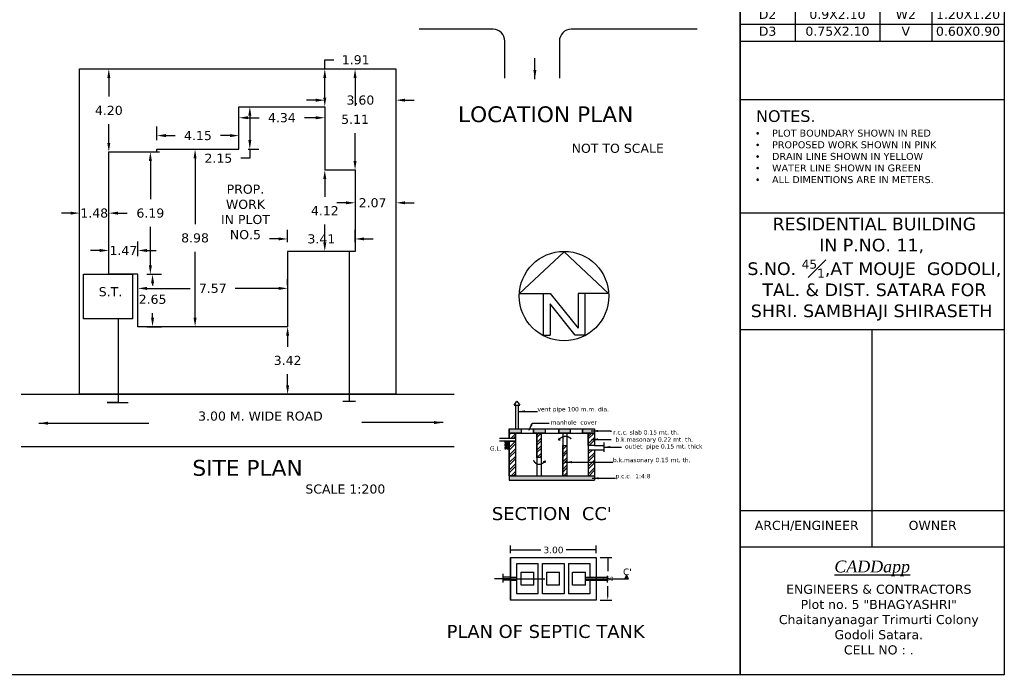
# Model space of a CAD drawing. Header units: metres. Extents: x 222 to 552, y 416 to 3628.
# Tile 4 of 5: x 527 to 552, y 416 to 432. Entities that reach past the tile are written whole.
import ezdxf

# ---------------------------------------------------------------- set-up
doc = ezdxf.new("R2010")
doc.units = ezdxf.units.M
doc.header["$MEASUREMENT"] = 0
doc.linetypes.add('ACAD_ISO03W100', pattern=[30, 12, -18])
doc.layers.add('1', color=255, linetype='Continuous')
doc.layers.add('TEXT', color=7, linetype='Continuous')
doc.styles.get("Standard").update_dxf_attribs({"font": 'verdana.ttf', "height": 0.23})
doc.dimstyles.get("Standard").update_dxf_attribs({"dimtxt": 0.23, "dimasz": 0.23, "dimexe": 0.23, "dimexo": 0.23, "dimgap": 0.23, "dimtad": 0, "dimtih": 1, "dimtoh": 1, "dimzin": 0, "dimdsep": 46, "dimtxsty": 'Standard', "dimcen": 0.23, "dimadec": 0, "dimazin": 0, "dimtfac": 1, "dimtofl": 0, "dimtmove": 0, "dimatfit": 3, "dimfxl": 0.18, "dimtolj": 1, "dimtzin": 0, "dimarcsym": 0})

# ---------------------------------------------------------------- blocks, each defined once
blk = doc.blocks.new('*D2')
at = {"color": 0, "lineweight": -2, "transparency": 16777216}
for p, q in [((533.727, 424.2), (533.727, 423.924)), ((533.727, 422.949), (533.727, 423.225))]:
    blk.add_line(p, q, dxfattribs=at)
at = {"color": 0, "transparency": 16777216}
for points in [[(533.689, 424.2), (533.765, 424.2), (533.727, 424.43)], [(533.689, 422.949), (533.765, 422.949), (533.727, 422.719)]]:
    blk.add_solid(points, dxfattribs=at)
at = {"layer": 'Defpoints', "color": 0, "transparency": 16777216}
for p in [(533.727, 424.43), (533.727, 422.719), (533.727, 422.719)]:
    blk.add_point(p, dxfattribs=at)
at = {"color": 0, "transparency": 16777216, "insert": (533.727, 423.575), "char_height": 0.23, "attachment_point": 5}
blk.add_mtext('\\A1;3.42', dxfattribs=at)
blk = doc.blocks.new('*D3')
at = {"color": 0, "lineweight": -2, "transparency": 16777216}
for p, q in [((529.942, 425.507), (529.942, 425.629)), ((530.172, 425.399), (531.267, 425.399)), ((533.497, 425.399), (532.402, 425.399)), ((533.727, 425.48), (533.727, 425.629))]:
    blk.add_line(p, q, dxfattribs=at)
at = {"color": 0, "transparency": 16777216}
for points in [[(530.172, 425.437), (530.172, 425.36), (529.942, 425.399)], [(533.497, 425.437), (533.497, 425.36), (533.727, 425.399)]]:
    blk.add_solid(points, dxfattribs=at)
at = {"layer": 'Defpoints', "color": 0, "transparency": 16777216}
for p in [(529.942, 425.399), (529.942, 425.277), (533.727, 425.25)]:
    blk.add_point(p, dxfattribs=at)
at = {"color": 0, "transparency": 16777216, "insert": (531.835, 425.399), "char_height": 0.23, "attachment_point": 5}
blk.add_mtext('\\A1;7.57', dxfattribs=at)
blk = doc.blocks.new('*D4')
at = {"color": 0, "lineweight": -2, "transparency": 16777216}
for p, q in [((530.172, 425.755), (530.543, 425.755)), ((530.313, 425.525), (530.313, 425.471)), ((530.313, 424.66), (530.313, 424.771)), ((530.172, 424.43), (530.543, 424.43))]:
    blk.add_line(p, q, dxfattribs=at)
at = {"color": 0, "transparency": 16777216}
for points in [[(530.274, 425.525), (530.351, 425.525), (530.313, 425.755)], [(530.274, 424.66), (530.351, 424.66), (530.313, 424.43)]]:
    blk.add_solid(points, dxfattribs=at)
at = {"layer": 'Defpoints', "color": 0, "transparency": 16777216}
for p in [(529.942, 425.755), (529.942, 424.43), (530.313, 424.43)]:
    blk.add_point(p, dxfattribs=at)
at = {"color": 0, "transparency": 16777216, "insert": (530.313, 425.121), "char_height": 0.23, "attachment_point": 5}
blk.add_mtext('\\A1;2.65', dxfattribs=at)
blk = doc.blocks.new('*D5')
at = {"color": 0, "lineweight": -2, "transparency": 16777216}
for p, q in [((534.667, 428.165), (534.667, 427.713)), ((534.667, 426.565), (534.667, 427.018))]:
    blk.add_line(p, q, dxfattribs=at)
at = {"color": 0, "transparency": 16777216}
for points in [[(534.629, 428.165), (534.705, 428.165), (534.667, 428.395)], [(534.629, 426.565), (534.705, 426.565), (534.667, 426.335)]]:
    blk.add_solid(points, dxfattribs=at)
at = {"layer": 'Defpoints', "color": 0, "transparency": 16777216}
for p in [(534.667, 428.395), (534.667, 426.335), (534.667, 426.335)]:
    blk.add_point(p, dxfattribs=at)
at = {"color": 0, "transparency": 16777216, "insert": (534.667, 427.365), "char_height": 0.23, "attachment_point": 5}
blk.add_mtext('\\A1;4.12', dxfattribs=at)
blk = doc.blocks.new('*D6')
at = {"color": 0, "lineweight": -2, "transparency": 16777216}
for p, q in [((533.497, 426.65), (533.267, 426.65)), ((533.727, 426.565), (533.727, 426.88)), ((535.432, 426.565), (535.432, 426.88)), ((535.662, 426.65), (535.892, 426.65))]:
    blk.add_line(p, q, dxfattribs=at)
at = {"color": 0, "transparency": 16777216}
for points in [[(533.497, 426.688), (533.497, 426.612), (533.727, 426.65)], [(535.662, 426.688), (535.662, 426.612), (535.432, 426.65)]]:
    blk.add_solid(points, dxfattribs=at)
at = {"layer": 'Defpoints', "color": 0, "transparency": 16777216}
for p in [(533.727, 426.65), (533.727, 426.335), (535.432, 426.335)]:
    blk.add_point(p, dxfattribs=at)
at = {"color": 0, "transparency": 16777216, "insert": (534.58, 426.65), "char_height": 0.23, "attachment_point": 5}
blk.add_mtext('\\A1;3.41', dxfattribs=at)
blk = doc.blocks.new('*D7')
at = {"color": 0, "lineweight": -2, "transparency": 16777216}
for p, q in [((528.239, 427.303), (528.009, 427.303)), ((529.437, 427.303), (529.667, 427.303))]:
    blk.add_line(p, q, dxfattribs=at)
at = {"color": 0, "transparency": 16777216}
for points in [[(528.239, 427.341), (528.239, 427.264), (528.469, 427.303)], [(529.437, 427.341), (529.437, 427.264), (529.207, 427.303)]]:
    blk.add_solid(points, dxfattribs=at)
at = {"layer": 'Defpoints', "color": 0, "transparency": 16777216}
for p in [(528.469, 427.303), (528.469, 427.303), (529.207, 427.303)]:
    blk.add_point(p, dxfattribs=at)
at = {"color": 0, "transparency": 16777216, "insert": (528.838, 427.303), "char_height": 0.23, "attachment_point": 5}
blk.add_mtext('\\A1;1.48', dxfattribs=at)
blk = doc.blocks.new('*D8')
at = {"color": 0, "lineweight": -2, "transparency": 16777216}
for p, q in [((529.207, 430.722), (529.207, 430.251)), ((529.207, 429.08), (529.207, 429.551))]:
    blk.add_line(p, q, dxfattribs=at)
at = {"color": 0, "transparency": 16777216}
for points in [[(529.169, 430.722), (529.245, 430.722), (529.207, 430.952)], [(529.169, 429.08), (529.245, 429.08), (529.207, 428.85)]]:
    blk.add_solid(points, dxfattribs=at)
at = {"layer": 'Defpoints', "color": 0, "transparency": 16777216}
for p in [(529.207, 430.952), (529.207, 430.952), (529.207, 428.85)]:
    blk.add_point(p, dxfattribs=at)
at = {"color": 0, "transparency": 16777216, "insert": (529.207, 429.901), "char_height": 0.23, "attachment_point": 5}
blk.add_mtext('\\A1;4.20', dxfattribs=at)
blk = doc.blocks.new('*D9')
at = {"color": 0, "lineweight": -2, "transparency": 16777216}
for p, q in [((530.422, 429.15), (530.422, 429.494)), ((532.497, 429.15), (532.497, 429.494)), ((530.652, 429.264), (530.887, 429.264)), ((532.267, 429.264), (532.032, 429.264))]:
    blk.add_line(p, q, dxfattribs=at)
at = {"color": 0, "transparency": 16777216}
for points in [[(530.652, 429.303), (530.652, 429.226), (530.422, 429.264)], [(532.267, 429.303), (532.267, 429.226), (532.497, 429.264)]]:
    blk.add_solid(points, dxfattribs=at)
at = {"layer": 'Defpoints', "color": 0, "transparency": 16777216}
for p in [(532.497, 429.264), (530.422, 428.92), (532.497, 428.92)]:
    blk.add_point(p, dxfattribs=at)
at = {"color": 0, "transparency": 16777216, "insert": (531.46, 429.264), "char_height": 0.23, "attachment_point": 5}
blk.add_mtext('\\A1;4.15', dxfattribs=at)
blk = doc.blocks.new('*D10')
at = {"color": 0, "lineweight": -2, "transparency": 16777216}
for p, q in [((532.727, 429.716), (533.006, 429.716)), ((534.437, 429.716), (534.158, 429.716))]:
    blk.add_line(p, q, dxfattribs=at)
at = {"color": 0, "transparency": 16777216}
for points in [[(532.727, 429.755), (532.727, 429.678), (532.497, 429.716)], [(534.437, 429.755), (534.437, 429.678), (534.667, 429.716)]]:
    blk.add_solid(points, dxfattribs=at)
at = {"layer": 'Defpoints', "color": 0, "transparency": 16777216}
for p in [(532.497, 429.716), (534.667, 429.716), (534.667, 429.716)]:
    blk.add_point(p, dxfattribs=at)
at = {"color": 0, "transparency": 16777216, "insert": (533.582, 429.716), "char_height": 0.23, "attachment_point": 5}
blk.add_mtext('\\A1;4.34', dxfattribs=at)
blk = doc.blocks.new('*D11')
at = {"color": 0, "lineweight": -2, "transparency": 16777216}
for p, q in [((532.727, 429.995), (533.002, 429.995)), ((532.772, 429.765), (532.772, 429.15)), ((532.727, 428.92), (533.002, 428.92)), ((532.772, 428.92), (532.772, 428.69)), ((532.772, 428.69), (532.542, 428.69))]:
    blk.add_line(p, q, dxfattribs=at)
at = {"color": 0, "transparency": 16777216}
for points in [[(532.734, 429.765), (532.81, 429.765), (532.772, 429.995)], [(532.734, 429.15), (532.81, 429.15), (532.772, 428.92)]]:
    blk.add_solid(points, dxfattribs=at)
at = {"layer": 'Defpoints', "color": 0, "transparency": 16777216}
for p in [(532.497, 429.995), (532.497, 428.92), (532.772, 428.92)]:
    blk.add_point(p, dxfattribs=at)
at = {"color": 0, "transparency": 16777216, "insert": (531.977, 428.69), "char_height": 0.23, "attachment_point": 5}
blk.add_mtext('\\A1;2.15', dxfattribs=at)
blk = doc.blocks.new('*D12')
at = {"color": 0, "lineweight": -2, "transparency": 16777216}
for p, q in [((530.045, 428.85), (530.487, 428.85)), ((530.257, 428.62), (530.257, 427.652)), ((530.257, 425.985), (530.257, 426.953)), ((530.172, 425.755), (530.487, 425.755))]:
    blk.add_line(p, q, dxfattribs=at)
at = {"color": 0, "transparency": 16777216}
for points in [[(530.219, 428.62), (530.296, 428.62), (530.257, 428.85)], [(530.219, 425.985), (530.296, 425.985), (530.257, 425.755)]]:
    blk.add_solid(points, dxfattribs=at)
at = {"layer": 'Defpoints', "color": 0, "transparency": 16777216}
for p in [(529.815, 428.85), (530.257, 428.85), (529.942, 425.755)]:
    blk.add_point(p, dxfattribs=at)
at = {"color": 0, "transparency": 16777216, "insert": (530.257, 427.303), "char_height": 0.23, "attachment_point": 5}
blk.add_mtext('\\A1;6.19', dxfattribs=at)
blk = doc.blocks.new('*D13')
at = {"color": 0, "lineweight": -2, "transparency": 16777216}
for p, q in [((529.207, 426.297), (529.207, 426.588)), ((529.942, 426.215), (529.942, 426.588)), ((528.977, 426.358), (528.747, 426.358)), ((530.172, 426.358), (530.402, 426.358))]:
    blk.add_line(p, q, dxfattribs=at)
at = {"color": 0, "transparency": 16777216}
for points in [[(528.977, 426.396), (528.977, 426.32), (529.207, 426.358)], [(530.172, 426.396), (530.172, 426.32), (529.942, 426.358)]]:
    blk.add_solid(points, dxfattribs=at)
at = {"layer": 'Defpoints', "color": 0, "transparency": 16777216}
for p in [(529.942, 426.358), (529.207, 426.067), (529.942, 425.985)]:
    blk.add_point(p, dxfattribs=at)
at = {"color": 0, "transparency": 16777216, "insert": (529.575, 426.358), "char_height": 0.23, "attachment_point": 5}
blk.add_mtext('\\A1;1.47', dxfattribs=at)
blk = doc.blocks.new('*D14')
at = {"color": 0, "lineweight": -2, "transparency": 16777216}
for p, q in [((531.387, 428.69), (531.387, 427.025)), ((531.387, 424.66), (531.387, 426.325))]:
    blk.add_line(p, q, dxfattribs=at)
at = {"color": 0, "transparency": 16777216}
for points in [[(531.349, 428.69), (531.425, 428.69), (531.387, 428.92)], [(531.349, 424.66), (531.425, 424.66), (531.387, 424.43)]]:
    blk.add_solid(points, dxfattribs=at)
at = {"layer": 'Defpoints', "color": 0, "transparency": 16777216}
for p in [(531.387, 428.92), (531.387, 428.92), (531.387, 424.43)]:
    blk.add_point(p, dxfattribs=at)
at = {"color": 0, "transparency": 16777216, "insert": (531.387, 426.675), "char_height": 0.23, "attachment_point": 5}
blk.add_mtext('\\A1;8.98', dxfattribs=at)
blk = doc.blocks.new('*D15')
at = {"color": 0, "lineweight": -2, "transparency": 16777216}
for p, q in [((534.667, 430.952), (534.667, 431.182)), ((534.667, 431.182), (534.897, 431.182)), ((534.667, 430.225), (534.667, 430.722))]:
    blk.add_line(p, q, dxfattribs=at)
at = {"color": 0, "transparency": 16777216}
for points in [[(534.629, 430.722), (534.705, 430.722), (534.667, 430.952)], [(534.629, 430.225), (534.705, 430.225), (534.667, 429.995)]]:
    blk.add_solid(points, dxfattribs=at)
at = {"layer": 'Defpoints', "color": 0, "transparency": 16777216}
for p in [(534.667, 430.952), (534.667, 430.952), (534.667, 429.995)]:
    blk.add_point(p, dxfattribs=at)
at = {"color": 0, "transparency": 16777216, "insert": (535.448, 431.182), "char_height": 0.23, "attachment_point": 5}
blk.add_mtext('\\A1;1.91', dxfattribs=at)
blk = doc.blocks.new('*D16')
at = {"color": 0, "lineweight": -2, "transparency": 16777216}
for p, q in [((535.432, 430.722), (535.432, 430.021)), ((535.432, 428.625), (535.432, 429.326))]:
    blk.add_line(p, q, dxfattribs=at)
at = {"color": 0, "transparency": 16777216}
for points in [[(535.394, 430.722), (535.47, 430.722), (535.432, 430.952)], [(535.394, 428.625), (535.47, 428.625), (535.432, 428.395)]]:
    blk.add_solid(points, dxfattribs=at)
at = {"layer": 'Defpoints', "color": 0, "transparency": 16777216}
for p in [(535.432, 430.952), (535.432, 430.952), (535.432, 428.395)]:
    blk.add_point(p, dxfattribs=at)
at = {"color": 0, "transparency": 16777216, "insert": (535.432, 429.674), "char_height": 0.23, "attachment_point": 5}
blk.add_mtext('\\A1;5.11', dxfattribs=at)
blk = doc.blocks.new('*D17')
at = {"color": 0, "lineweight": -2, "transparency": 16777216}
for p, q in [((534.667, 430.225), (534.667, 430.391)), ((534.437, 430.161), (534.207, 430.161)), ((536.467, 430.308), (536.467, 429.931)), ((536.697, 430.161), (536.927, 430.161))]:
    blk.add_line(p, q, dxfattribs=at)
at = {"color": 0, "transparency": 16777216}
for points in [[(534.437, 430.199), (534.437, 430.122), (534.667, 430.161)], [(536.697, 430.199), (536.697, 430.122), (536.467, 430.161)]]:
    blk.add_solid(points, dxfattribs=at)
at = {"layer": 'Defpoints', "color": 0, "transparency": 16777216}
for p in [(536.467, 430.538), (536.467, 430.161), (534.667, 429.995)]:
    blk.add_point(p, dxfattribs=at)
at = {"color": 0, "transparency": 16777216, "insert": (535.567, 430.161), "char_height": 0.23, "attachment_point": 5}
blk.add_mtext('\\A1;3.60', dxfattribs=at)
blk = doc.blocks.new('*D18')
at = {"color": 0, "lineweight": -2, "transparency": 16777216}
for p, q in [((535.202, 427.564), (534.972, 427.564)), ((536.697, 427.564), (536.927, 427.564))]:
    blk.add_line(p, q, dxfattribs=at)
at = {"color": 0, "transparency": 16777216}
for points in [[(535.202, 427.602), (535.202, 427.526), (535.432, 427.564)], [(536.697, 427.602), (536.697, 427.526), (536.467, 427.564)]]:
    blk.add_solid(points, dxfattribs=at)
at = {"layer": 'Defpoints', "color": 0, "transparency": 16777216}
for p in [(535.432, 427.564), (536.467, 427.564), (536.467, 427.564)]:
    blk.add_point(p, dxfattribs=at)
at = {"color": 0, "transparency": 16777216, "insert": (535.875, 427.564), "char_height": 0.23, "attachment_point": 5}
blk.add_mtext('\\A1;2.07', dxfattribs=at)
blk = doc.blocks.new('North Arrow')
for p, q in [((0, 0), (-12.86, -11.999)), ((0, 0), (12.782, -11.999)), ((-12.86, -11.999), (-6, -11.999)), ((-6, -11.999), (-6, -23.999)), ((-6, -11.999), (-4, -11.999)), ((-4, -11.999), (4, -21.999)), ((4, -11.999), (4, -21.999)), ((6, -11.999), (4, -11.999)), ((12.782, -11.999), (6, -11.999)), ((6, -11.999), (6, -23.999)), ((3.195, -23.996), (-4, -15.002)), ((-4, -15.002), (-4, -23.999)), ((-6, -23.999), (-4, -23.999)), ((6, -23.999), (3.195, -23.999))]:
    blk.add_line(p, q)
blk.add_circle((-0.013, -12.745), 12.885)
blk = doc.blocks.new('*T53')
at = {"color": 0, "linetype": 'ByBlock', "lineweight": -2}
for p, q in [((0, 0), (6.68, 0)), ((0, 0), (0, -2.028)), ((6.68, 0), (6.68, -2.028)), ((0, -0.427), (6.68, -0.427)), ((1.391, -0.427), (1.391, -2.028)), ((3.534, -0.427), (3.534, -2.028)), ((4.845, -0.427), (4.845, -2.028)), ((0, -1.174), (6.68, -1.174)), ((0, -1.601), (6.68, -1.601)), ((0, -2.028), (6.68, -2.028))]:
    blk.add_line(p, q, dxfattribs=at)
at = {"color": 0, "char_height": 0.23}
for s, insert, width, attachment_point in [('DOORS & WINDOWS SCHEDULE.', (3.34, -0.213), 6.56, 5), ('D1', (0.695, -0.8), 1.2707, 5), ('1.00X2.10', (2.462, -0.8), 2.02285, 5), ('W1', (4.189, -0.8), 1.19178, 5), ('1.50X1.20', (5.763, -0.8), 1.71467, 5), ('D2', (0.695, -1.234), 1.2707, 2), ('0.9X2.10', (2.462, -1.234), 2.02285, 2), ('W2', (4.189, -1.234), 1.19178, 2), ('1.20X1.20', (5.763, -1.234), 1.71467, 2), ('D3', (0.695, -1.661), 1.2707, 2), ('0.75X2.10', (2.462, -1.661), 2.02285, 2), ('V', (4.189, -1.661), 1.19178, 2), ('0.60X0.90', (5.763, -1.661), 1.71467, 2)]:
    blk.add_mtext(s, dxfattribs=dict(at, insert=insert, width=width, attachment_point=attachment_point))
blk = doc.blocks.new('A$C4F285BAD')
at = {"linetype": 'ACAD_ISO03W100', "lineweight": -2, "ltscale": 0.6}
h = blk.add_hatch(color=0, dxfattribs=at)
h.paths.add_polyline_path([(2.194, 7.198), (2.622, 7.198), (2.622, 7.348), (2.194, 7.348)])
h.paths.add_polyline_path([(3.054, 7.198), (3.455, 7.198), (3.455, 7.348), (3.054, 7.348)])
h.paths.add_polyline_path([(3.942, 7.198), (4.342, 7.198), (4.342, 7.348), (3.942, 7.348)])
h.paths.add_polyline_path([(4.766, 7.198), (5.194, 7.198), (5.194, 7.348), (4.766, 7.348)])
h = blk.add_hatch(dxfattribs=at)
h.set_pattern_fill('ANSI32', color=0, scale=0.5, style=0)
h.set_pattern_definition([(45, (-279.80312, -5874.74036), (-0.1325825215, 0.1325825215), []), (45, (-279.71473, -5874.74036), (-0.1325825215, 0.1325825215), [])])
h.paths.add_polyline_path([(2.194, 5.698), (2.414, 5.698), (2.414, 6.914), (2.194, 6.914)])
h.paths.add_polyline_path([(2.414, 7.014), (2.414, 7.198), (2.194, 7.198), (2.194, 7.014)])
h.paths.add_polyline_path([(3.164, 6.342), (3.314, 6.342), (3.314, 7.198), (3.164, 7.198)])
h.paths.add_polyline_path([(4.224, 6.767), (4.074, 6.767), (4.074, 5.698), (4.224, 5.698)])
h.paths.add_polyline_path([(5.194, 7.198), (4.974, 7.198), (4.974, 6.758), (5.194, 6.758)])
h.paths.add_polyline_path([(5.194, 6.608), (4.974, 6.608), (4.974, 5.698), (5.194, 5.698)])
h = blk.add_hatch(dxfattribs=at)
h.set_pattern_fill('EARTH', color=0, scale=0.2, style=0)
h.set_pattern_definition([(0, (-279.80312, -5874.74036), (0.05, 0.05), [0.05, -0.05]), (0, (-279.80312, -5874.72161), (0.05, 0.05), [0.05, -0.05]), (0, (-279.80312, -5874.70286), (0.05, 0.05), [0.05, -0.05]), (90, (-279.79687, -5874.69661), (-0.05, 0.05), [0.05, -0.05]), (90, (-279.77812, -5874.69661), (-0.05, 0.05), [0.05, -0.05]), (90, (-279.75937, -5874.69661), (-0.05, 0.05), [0.05, -0.05])])
h.paths.add_polyline_path([(2.194, 6.914), (2.043, 6.914), (2.043, 6.632), (2.194, 6.632)])
blk.add_hatch(color=0, dxfattribs=at).paths.add_polyline_path([(5.194, 5.698), (4.974, 5.698), (2.194, 5.698), (2.194, 5.548), (5.194, 5.548)])
at = {"color": 0, "linetype": 'ACAD_ISO03W100', "lineweight": -2, "ltscale": 0.6}
for p, q in [((2.37, 8.183), (2.469, 8.321)), ((2.469, 8.321), (2.571, 8.183)), ((2.425, 8.183), (2.37, 8.183)), ((2.37, 8.183), (2.571, 8.183)), ((2.425, 7.348), (2.425, 8.183)), ((2.525, 7.348), (2.525, 8.183)), ((2.194, 7.348), (2.194, 7.014)), ((2.194, 7.348), (5.194, 7.348)), ((2.622, 7.348), (2.622, 7.198)), ((3.054, 7.348), (3.054, 7.198)), ((3.455, 7.348), (3.455, 7.198)), ((3.942, 7.348), (3.942, 7.198)), ((4.342, 7.348), (4.342, 7.198)), ((4.766, 7.348), (4.766, 7.198)), ((5.194, 7.348), (5.194, 6.758)), ((2.414, 7.014), (1.853, 7.014)), ((2.194, 7.198), (5.194, 7.198)), ((2.414, 7.198), (2.414, 5.698)), ((2.865, 7.198), (2.865, 7.198)), ((3.164, 7.198), (3.164, 5.698)), ((3.314, 7.198), (3.314, 5.698)), ((3.945, 7.018), (3.927, 6.959)), ((3.927, 6.959), (3.982, 6.959)), ((4.074, 7.198), (4.074, 5.698)), ((4.224, 7.198), (4.224, 5.698)), ((4.974, 7.198), (4.974, 5.698)), ((2.414, 6.914), (1.853, 6.914)), ((2.194, 6.914), (2.194, 5.548)), ((5.194, 6.758), (4.974, 6.758)), ((4.974, 6.608), (5.517, 6.608)), ((5.194, 6.914), (5.194, 6.758)), ((5.194, 6.758), (5.517, 6.758)), ((5.194, 6.608), (5.194, 5.548)), ((5.517, 6.873), (5.517, 6.543)), ((3.398, 6.203), (3.459, 6.219)), ((3.459, 6.219), (3.442, 6.158)), ((2.194, 5.698), (5.194, 5.698)), ((2.194, 5.548), (5.194, 5.548)), ((2.244, 2.981), (2.244, 3.25)), ((5.244, 2.981), (5.244, 3.25)), ((2.244, 3.1), (3.303, 3.1)), ((5.244, 3.1), (4.2, 3.1)), ((5.394, 2.831), (5.805, 2.831)), ((5.655, 2.831), (5.655, 2.348)), ((4.874, 2.081), (6.39, 2.081)), ((6.316, 2.213), (6.251, 2.081)), ((6.39, 2.081), (6.316, 2.213)), ((6.316, 2.213), (6.316, 2.081)), ((5.655, 1.481), (5.655, 1.814)), ((5.394, 1.331), (5.805, 1.331))]:
    blk.add_line(p, q, dxfattribs=at)
at = {"color": 0, "lineweight": -2, "ltscale": 0.6}
for p, q in [((2.244, 2.831), (5.244, 2.831)), ((2.244, 1.331), (2.244, 2.831)), ((2.244, 2.831), (2.244, 1.331)), ((5.244, 2.831), (5.244, 1.331)), ((2.464, 2.611), (3.214, 2.611)), ((2.464, 1.551), (2.464, 2.611)), ((3.214, 1.551), (3.214, 2.611)), ((3.364, 2.611), (4.124, 2.611)), ((3.364, 1.551), (3.364, 2.611)), ((4.124, 2.611), (4.124, 1.551)), ((4.274, 2.611), (5.024, 2.611)), ((4.274, 2.611), (4.274, 1.551)), ((5.024, 2.611), (5.024, 2.134)), ((2.244, 2.081), (1.675, 2.081)), ((1.972, 2.255), (1.972, 2.028)), ((2.244, 2.134), (1.972, 2.134)), ((2.244, 2.134), (2.464, 2.134)), ((2.614, 2.311), (3.064, 2.311)), ((2.614, 1.851), (2.614, 2.311)), ((3.064, 1.851), (3.064, 2.311)), ((3.514, 2.311), (3.964, 2.311)), ((3.514, 1.851), (3.514, 2.311)), ((3.964, 1.851), (3.964, 2.311)), ((4.424, 2.311), (4.874, 2.311)), ((4.424, 1.851), (4.424, 2.311)), ((4.874, 1.851), (4.874, 2.311)), ((4.874, 2.134), (5.638, 2.134)), ((5.641, 2.188), (5.641, 1.946)), ((2.244, 2.028), (1.972, 2.028)), ((1.972, 2.028), (1.972, 1.946)), ((2.244, 2.028), (2.464, 2.028)), ((3.064, 1.851), (2.614, 1.851)), ((3.964, 1.851), (3.514, 1.851)), ((4.874, 1.851), (4.424, 1.851)), ((4.874, 2.028), (5.638, 2.028)), ((5.024, 2.028), (5.024, 1.551)), ((3.214, 1.551), (2.464, 1.551)), ((4.124, 1.551), (3.364, 1.551)), ((5.024, 1.551), (4.274, 1.551)), ((5.244, 1.331), (2.244, 1.331))]:
    blk.add_line(p, q, dxfattribs=at)
at = {"color": 0, "linetype": 'ACAD_ISO03W100', "lineweight": -2, "ltscale": 0.1}
blk.add_line((2.244, 2.081), (4.874, 2.081), dxfattribs=at)
at = {"color": 0, "linetype": 'ACAD_ISO03W100', "lineweight": -2, "ltscale": 0.6}
for points in [[(2.194, 7.348), (2.622, 7.348), (2.622, 7.198), (2.194, 7.198)], [(3.054, 7.348), (3.455, 7.348), (3.455, 7.198), (3.054, 7.198)], [(3.942, 7.348), (4.342, 7.348), (4.342, 7.198), (3.942, 7.198)], [(4.766, 7.348), (5.194, 7.348), (5.194, 7.198), (4.766, 7.198)], [(2.194, 7.198), (2.414, 7.198), (2.414, 7.014), (2.194, 7.014)], [(3.164, 7.198), (3.314, 7.198), (3.314, 6.342), (3.164, 6.342)], [(4.974, 7.198), (5.194, 7.198), (5.194, 6.758), (4.974, 6.758)], [(2.194, 6.914), (2.414, 6.914), (2.414, 5.698), (2.194, 5.698)], [(4.074, 6.767), (4.224, 6.767), (4.224, 5.698), (4.074, 5.698)]]:
    blk.add_lwpolyline(points, close=True, dxfattribs=at)
for points in [[(3.927, 6.959), (3.972, 7.004), (4.038, 7.053), (4.114, 7.083), (4.224, 7.083), (4.31, 7.051), (4.346, 7.018), (4.361, 7.002)], [(3.459, 6.219), (3.408, 6.165), (3.355, 6.126), (3.207, 6.097), (3.089, 6.184), (3.058, 6.241)]]:
    blk.add_spline(points, degree=3, dxfattribs=at)
for points in [[(2.334, 3.115), (2.334, 3.085), (2.244, 3.1)], [(5.154, 3.115), (5.154, 3.085), (5.244, 3.1)], [(5.64, 2.741), (5.67, 2.741), (5.655, 2.831)], [(5.63, 1.481), (5.68, 1.481), (5.655, 1.331)]]:
    blk.add_solid(points, dxfattribs=at)
at = {"ltscale": 0.6}
for s, height, p in [('vent pipe 100 m.m. dia.', 0.1524, (3.19, 7.962)), ('manhole  cover', 0.1524, (3.65, 7.498)), ('r.c.c. slab 0.15 mt. th.', 0.1524, (5.845, 7.148)), ('b.k.masonary 0.22 mt. th.', 0.1524, (5.927, 6.897)), ('G.L.', 0.1524, (1.521, 6.581)), ('outlet  pipe 0.15 mt. thick', 0.1524, (6.26, 6.656)), ('b.k.masonary 0.15 mt. th.', 0.1524, (5.839, 6.177)), ('p.c.c.  1:4:8', 0.1524, (5.926, 5.612)), (" SECTION  CC'", 0.4572, (1.39, 4.141)), ('PLAN OF SEPTIC TANK', 0.4572, (0, 0))]:
    blk.add_text(s, height=height, dxfattribs=at).set_placement(p)
at = {"color": 0, "lineweight": -2, "ltscale": 0.6}
blk.add_text("C'", height=0.23, dxfattribs=at).set_placement((6.192, 2.208))
at = {"color": 0, "linetype": 'ACAD_ISO03W100', "lineweight": -2, "ltscale": 0.6, "attachment_point": 5}
for s, insert, char_height in [('\\A1;3.00', (3.752, 3.09), 0.23), ('\\A1;1.50', (5.649, 2.081), 0.138)]:
    blk.add_mtext(s, dxfattribs=dict(at, insert=insert, char_height=char_height))
at = {"color": 0, "linetype": 'ACAD_ISO03W100', "lineweight": -2, "ltscale": 0.6}
for points in [[(2.525, 7.962), (3.19, 7.962)], [(2.896, 7.299), (3.005, 7.552), (3.6, 7.552)], [(5.079, 7.273), (5.77, 7.273), (5.77, 7.241)], [(5.081, 6.976), (5.781, 6.976)], [(5.517, 6.708), (6.14, 6.708)], [(4.168, 6.177), (5.839, 6.177)], [(5.105, 5.612), (5.926, 5.612)]]:
    blk.add_leader(points, dimstyle='Standard', override={"dimgap": 0.15, "dimtad": 0}, dxfattribs=at)

msp = doc.modelspace()

# ---------------------------------------------------------------- linework, layer by layer
for p, q in [((538.9194, 431.9551), (537.0497, 431.9551)), ((544.0777, 431.9551), (540.898, 431.9551)), ((539.2194, 430.7134), (539.2194, 431.6551)), ((540.598, 431.6551), (540.598, 430.7134)), ((545.1652, 430.1802), (551.8452, 430.1802)), ((545.1652, 427.3106), (551.8452, 427.3106)), ((535.285, 426.3351), (535.285, 422.5437)), ((529.4465, 424.6291), (529.4465, 422.5074)), ((545.1652, 424.3611), (551.8452, 424.3611)), ((548.5052, 418.8607), (548.5052, 424.3611)), ((535.432, 422.7192), (535.092, 422.7192)), ((535.092, 422.7192), (535.7108, 422.7192)), ((529.4465, 422.5074), (529.167, 422.5074)), ((529.167, 422.5074), (529.6948, 422.5074)), ((535.1212, 422.5437), (535.4412, 422.5437)), ((545.1652, 419.7803), (551.8452, 419.7803)), ((545.1652, 418.8607), (551.8452, 418.8607))]:
    msp.add_line(p, q)
for points in [[(496.2376, 444.6902), (545.1652, 444.6902), (545.1652, 415.6089), (496.2376, 415.62)], [(496.2376, 444.6902), (551.8452, 444.6902), (551.8452, 415.6221), (496.2376, 415.6221)], [(545.1652, 444.6902), (551.8452, 444.6902), (551.8452, 415.6221), (545.1652, 415.6221)], [(536.467, 422.7192), (528.4685, 422.7192), (528.4685, 430.9523), (536.467, 430.9523)], [(536.467, 422.7192), (528.4685, 422.7192), (528.4685, 430.9523), (536.467, 430.9523)], [(536.467, 422.7192), (528.4685, 422.7192), (528.4685, 430.9523), (536.467, 430.9523)], [(528.5697, 425.7551), (529.8036, 425.7551), (529.8036, 424.6291), (528.5697, 424.6291)]]:
    msp.add_lwpolyline(points, close=True)
for points in [[(533.727, 424.4301), (529.942, 424.4301), (529.942, 425.7551), (529.207, 425.7551), (529.207, 428.8501), (530.422, 428.8501), (530.422, 428.9201), (532.497, 428.9201), (532.497, 429.9951), (534.667, 429.9951), (534.667, 428.3951), (535.432, 428.3951), (535.432, 426.3351), (533.727, 426.3351), (533.727, 424.4301)], [(533.727, 424.4301), (529.942, 424.4301), (529.942, 425.7551), (529.207, 425.7551), (529.207, 428.8501), (530.422, 428.8501), (530.422, 428.9201), (532.497, 428.9201), (532.497, 429.9951), (534.667, 429.9951), (534.667, 428.3951), (535.432, 428.3951), (535.432, 426.3351), (533.727, 426.3351), (533.727, 424.4301)], [(526.992, 422.7192), (537.9404, 422.7192)], [(537.9404, 421.3935), (526.992, 421.3935)]]:
    msp.add_lwpolyline(points)
at = {"lineweight": 30}
msp.add_lwpolyline([(533.727, 424.4301), (529.942, 424.4301), (529.942, 425.7551), (529.207, 425.7551), (529.207, 428.8501), (530.422, 428.8501), (530.422, 428.9201), (532.497, 428.9201), (532.497, 429.9951), (534.667, 429.9951), (534.667, 428.3951), (535.432, 428.3951), (535.432, 426.3351), (533.727, 426.3351), (533.727, 424.4301)], dxfattribs=at)
for centre, start, end in [((538.9194, 431.6551), 0, 90), ((540.898, 431.6551), 90, 180)]:
    msp.add_arc(centre, 0.3, start, end)

# ---------------------------------------------------------------- block references
msp.add_blockref('*T53', (545.1652, 433.6815))
at = {"xscale": 0.08783008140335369, "yscale": 0.08783008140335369, "zscale": 0.08783008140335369}
msp.add_blockref('North Arrow', (540.7173, 426.3233), dxfattribs=at)
at = {"layer": '1', "color": 0, "linetype": 'ByBlock', "lineweight": -2, "ltscale": 5, "xscale": 0.7200000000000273, "yscale": 0.7200000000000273, "zscale": 0.7200000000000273}
msp.add_blockref('A$C4F285BAD', (537.7476, 416.5545), dxfattribs=at)

# ---------------------------------------------------------------- texts
for s, insert, char_height, width, attachment_point in [('LOCATION PLAN', (540.2504, 430.0045), 0.4, 4.763762, 2), ('NOT TO SCALE', (542.0734, 429.0587), 0.23, 3.56689, 2), ('PROP. WORK IN PLOT \\PNO.5', (532.6608, 428.0241), 0.23, 1.3511, 2), ('\\A1; RESIDENTIAL BUILDING \\PIN P.NO. 11,\\P S.NO. {\\H0.7x;\\S45#1;},AT MOUJE  GODOLI,\\P TAL. & DIST. SATARA FOR \\PSHRI. SAMBHAJI SHIRASETH', (548.4904, 425.8856), 0.32, 8.118005, 5), ('S.T.', (529.2484, 425.4304), 0.23, 1.110507, 2), ('3.00 M. WIDE ROAD ', (533.0395, 422.2833), 0.23, 5.444482, 2), ('SITE PLAN', (532.7131, 421.059), 0.4, 2.827923, 2), ('SCALE 1:200', (534.1756, 420.4375), 0.23, 2.257497, 1)]:
    msp.add_mtext(s, dxfattribs=dict(insert=insert, char_height=char_height, width=width, attachment_point=attachment_point))
at = {"color": 1, "attachment_point": 2}
for s, insert, char_height, width in [('{\\C256;ARCH/ENGINEER}', (546.8492, 419.5179), 0.23, 3.020281), ('{\\C256;OWNER}', (550.0341, 419.5179), 0.23, 2.600167), ('{\\fDutch801 Rm BT|b0|i1|c0|p18;\\LCADDapp}', (548.5052, 418.5118), 0.3, 6.68), ('{\\C256;ENGINEERS & CONTRACTORS\\PPlot no. 5 "BHAGYASHRI" Chaitanyanagar Trimurti Colony \\PGodoli Satara.\\P}CELL NO : .', (548.6718, 417.902), 0.23, 6.346765)]:
    msp.add_mtext(s, dxfattribs=dict(at, insert=insert, char_height=char_height, width=width))
at = {"layer": 'TEXT', "ltscale": 0.01, "insert": (545.5685, 429.9049), "char_height": 0.13524, "width": 4.802783, "attachment_point": 1}
msp.add_mtext('{\\H2.174x;NOTES.}\\P\\pi-0.4057,l0.4057,t0.4057;{\\fSymbol|b0|i0|c2|p18;\\H1.304x;·^I}{\\H1.304x;PLOT BOUNDARY SHOWN IN RED\\P{\\fSymbol|b0|i0|c2|p18;·^I}PROPOSED WORK SHOWN IN PINK\\P{\\fSymbol|b0|i0|c2|p18;·^I}DRAIN LINE SHOWN IN YELLOW\\P{\\fSymbol|b0|i0|c2|p18;·^I}WATER LINE SHOWN IN GREEN\\P{\\fSymbol|b0|i0|c2|p18;·^I}ALL DIMENTIONS ARE IN METERS.}', dxfattribs=at)

# ---------------------------------------------------------------- dimensions: what is measured, and where the dimension line sits
for base, p1, p2, picture, middle in [((534.667, 430.9523), (534.667, 429.9951), (534.667, 430.9523), '*D15', (535.4479, 431.1823)), ((529.207, 430.9523), (529.207, 428.8501), (529.207, 430.9523), '*D8', (529.207, 429.9012)), ((535.432, 430.9523), (535.432, 428.3951), (535.432, 430.9523), '*D16', (535.432, 429.6737)), ((532.7721, 428.9201), (532.497, 429.9951), (532.497, 428.9201), '*D11', (531.9765, 428.6901)), ((531.3871, 428.9201), (531.3871, 424.4301), (531.3871, 428.9201), '*D14', (531.3871, 426.6751)), ((530.2574, 428.8501), (529.942, 425.7551), (529.8145, 428.8501), '*D12', (530.2574, 427.3026)), ((534.667, 426.3351), (534.667, 428.3951), (534.667, 426.3351), '*D5', (534.667, 427.3651)), ((533.727, 422.7192), (533.727, 424.4301), (533.727, 422.7192), '*D2', (533.727, 423.5746))]:
    dim = msp.add_linear_dim(base=base, p1=p1, p2=p2, angle=90, dimstyle='Standard', override={"dimlfac": 2})
    dim.commit()
    dim.dimension.update_dxf_attribs({"geometry": picture, "text_midpoint": middle})
for base, p1, p2, picture, middle in [((536.467, 430.1607), (534.667, 429.9951), (536.467, 430.5377), '*D17', (535.567, 430.1607)), ((534.667, 429.7162), (532.497, 429.7162), (534.667, 429.7162), '*D10', (533.582, 429.7162)), ((532.497, 429.2642), (530.422, 428.9201), (532.497, 428.9201), '*D9', (531.4595, 429.2642)), ((533.727, 426.6501), (535.432, 426.3351), (533.727, 426.3351), '*D6', (534.5795, 426.6501)), ((529.942, 425.3987), (533.727, 425.2495), (529.942, 425.2771), '*D3', (531.8345, 425.3987))]:
    dim = msp.add_linear_dim(base=base, p1=p1, p2=p2, dimstyle='Standard', override={"dimlfac": 2})
    dim.commit()
    dim.dimension.update_dxf_attribs({"geometry": picture, "text_midpoint": middle})
for base, p1, p2, picture, middle in [((536.467, 427.5639), (535.432, 427.5639), (536.467, 427.5639), '*D18', (535.8755, 427.5639)), ((528.4685, 427.3026), (529.207, 427.3026), (528.4685, 427.3026), '*D7', (528.8378, 427.3026)), ((529.942, 426.3579), (529.207, 426.0668), (529.942, 425.9851), '*D13', (529.5745, 426.3579))]:
    dim = msp.add_linear_dim(base=base, p1=p1, p2=p2, dimstyle='Standard', override={"dimlfac": 2})
    dim.commit()
    dim.dimension.update_dxf_attribs({"geometry": picture, "text_midpoint": middle, "dimtype": 160})
dim = msp.add_linear_dim(base=(530.3126, 424.4301), p1=(529.942, 425.7551), p2=(529.942, 424.4301), angle=90, dimstyle='Standard', override={"dimlfac": 2})
dim.commit()
dim.dimension.update_dxf_attribs({"geometry": '*D4', "text_midpoint": (530.3126, 425.1211), "dimtype": 160})

# ---------------------------------------------------------------- leaders
for points in [[(539.9784, 430.6954), (539.9784, 431.2195)], [(527.4374, 421.9873), (530.2149, 421.9873)], [(537.6607, 422.0041), (535.6027, 422.0041)]]:
    msp.add_leader(points, dimstyle='Standard', override={"dimgap": 0.23, "dimtad": 0})

doc.saveas('drawing.dxf')
